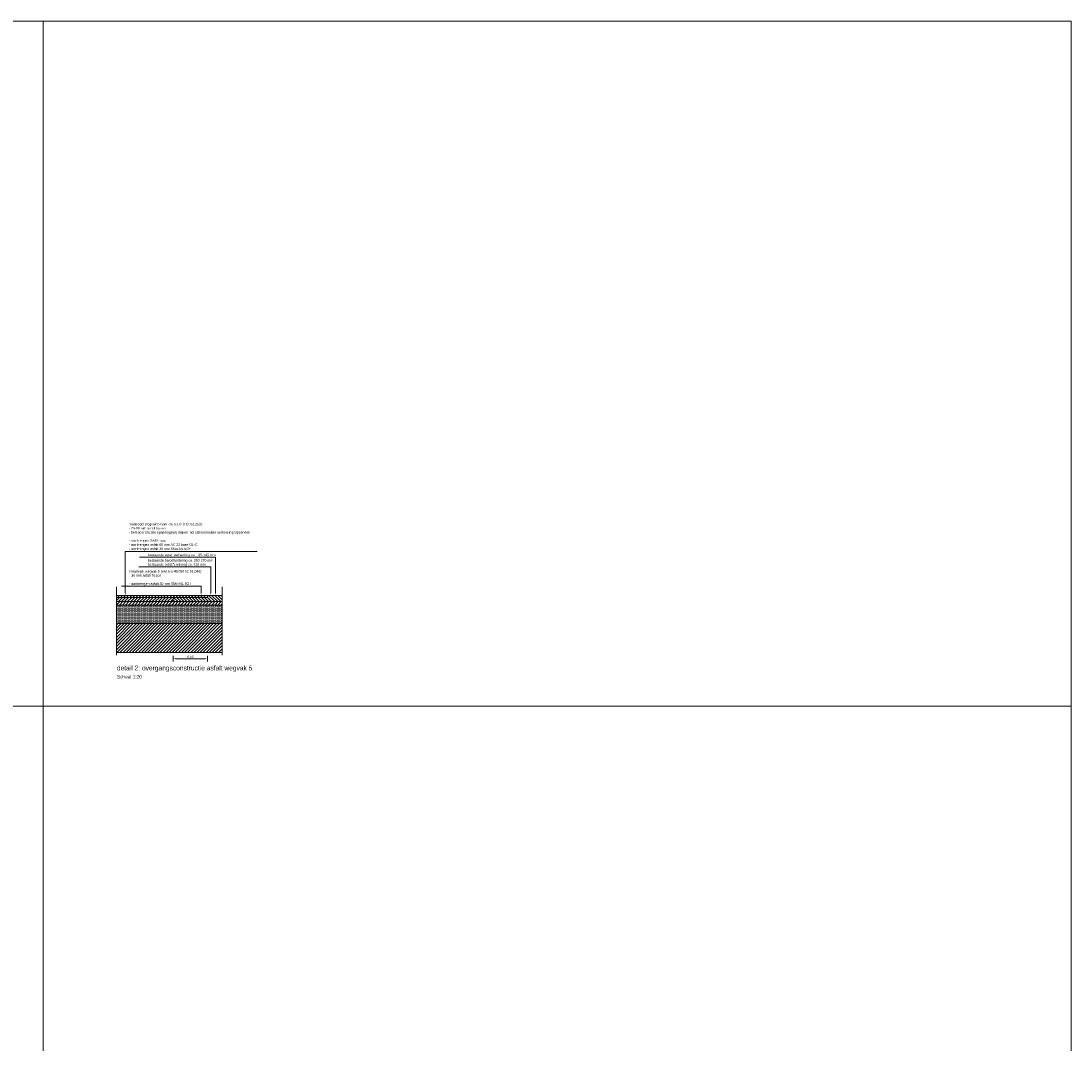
# Model space of a CAD drawing. Header units: metres. Extents: x 0 to 178216, y 0 to 407261.
# Tile 104 of 126: x 166990 to 167005, y 406251 to 406266. Entities that reach past the tile are written whole.
import ezdxf
from ezdxf import colors
from ezdxf.entities.mleader import LeaderData, LeaderLine
from ezdxf.math import Vec2, Vec3

# ---------------------------------------------------------------- set-up
doc = ezdxf.new("R2010")
doc.units = ezdxf.units.M
doc.header["$PDSIZE"] = 1
doc.linetypes.add('XX-AFBREEK', pattern=[7, 4, -1, 1, -1])
doc.layers.get('Defpoints').update_dxf_attribs({"lineweight": 18})
for name, color, linetype, lineweight in [('X-XX-AL-AFBREEKLIJN-G', 7, 'XX-AFBREEK', 18), ('X-XX-AL-T35', 50, 'Continuous', 18), ('X-XX-AL-T50', 130, 'Continuous', 18), ('X-XX-AL-TEKENBLAD-M', 7, 'Continuous', 18), ('X-XX-AL-TEKENBLAD-S', 7, 'Continuous', 18), ('X-XX-AL-TEKENBLAD-T18', 10, 'Continuous', 18)]:
    doc.layers.add(name, color=color, linetype=linetype, lineweight=lineweight)
doc.layers.add('X-XX-AL-HULPLIJN-G', color=210, linetype='Continuous', lineweight=18, plot=False)
doc.styles.add('FB-M1000-T25', font='LT.TTF', dxfattribs={"height": 2.5})
doc.styles.add('Futurabook1-1000', font='LT.TTF', dxfattribs={"height": 2.5})
doc.styles.add('NLCS-ISO-M20-T18', font='NLCS-ISO.ttf', dxfattribs={"height": 0.036})
doc.styles.add('NLCS-ISO-M500-T50', font='LT.TTF', dxfattribs={"height": 2.5})
doc.dimstyles.new('NLCS-M20-T18-PIJL_L2_H2', dxfattribs={"dimscale": 0.02, "dimtxt": 2.5, "dimasz": 1.8, "dimexe": 2, "dimexo": 2, "dimgap": 0.7, "dimtad": 1, "dimzin": 0, "dimdsep": 46, "dimtxsty": 'NLCS-ISO-M20-T18', "dimcen": 0, "dimdle": 2, "dimclrd": 256, "dimclre": 256, "dimclrt": 10, "dimazin": 0, "dimtfac": 1, "dimtdec": 3, "dimtofl": 0, "dimtmove": 0, "dimatfit": 3, "dimfxl": 2, "dimfxlon": 1, "dimtfillclr": 256, "dimtolj": 1, "dimtzin": 0, "dimlwd": -1, "dimlwe": -1, "dimarcsym": 0})

# ---------------------------------------------------------------- blocks, each defined once
blk = doc.blocks.new('*D53')
at = {"layer": 'Defpoints', "color": 0, "transparency": 16777216}
for p in [(166992.234, 406257.172), (166992.734, 406257.202), (166992.734, 406256.279)]:
    blk.add_point(p, dxfattribs=at)
at = {"layer": 'X-XX-AL-TEKENBLAD-M', "transparency": 16777216}
for p, q in [((166992.234, 406256.319), (166992.234, 406256.239)), ((166992.27, 406256.279), (166992.698, 406256.279)), ((166992.734, 406256.319), (166992.734, 406256.239))]:
    blk.add_line(p, q, dxfattribs=at)
for points in [[(166992.27, 406256.285), (166992.27, 406256.273), (166992.234, 406256.279)], [(166992.698, 406256.285), (166992.698, 406256.273), (166992.734, 406256.279)]]:
    blk.add_solid(points, dxfattribs=at)
at = {"layer": 'X-XX-AL-TEKENBLAD-M', "color": 10, "transparency": 16777216, "insert": (166992.484, 406256.312), "char_height": 0.036, "attachment_point": 5, "style": 'NLCS-ISO-M20-T18'}
blk.add_mtext('\\A1;{\\fFutura Book|b0|i0|c0|p2;0.50}', dxfattribs=at)

msp = doc.modelspace()

# ---------------------------------------------------------------- hatches: boundary and pattern name
at = {"layer": 'X-XX-AL-TEKENBLAD-S', "transparency": 33554687}
h = msp.add_hatch(dxfattribs=at)
h.set_pattern_fill('ANSI31', color=256, scale=0.01, angle=270)
h.set_pattern_definition([(315, (14.945995, 0.264847), (0.0224506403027, 0.0224506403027), [])])
h.paths.add_polyline_path([(166992.7341, 406257.2022), (166991.4059, 406257.2022), (166991.4059, 406257.1722), (166992.7341, 406257.1725)])
h = msp.add_hatch(dxfattribs=at)
h.set_pattern_fill('ANSI31', color=256, scale=0.01)
h.set_pattern_definition([(45, (14.445912, 0.256514), (-0.0224506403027, 0.0224506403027), [])])
h.paths.add_polyline_path([(166992.2341, 406257.1724), (166991.4059, 406257.1724), (166991.4059, 406257.1124), (166992.2341, 406257.1124)])
h = msp.add_hatch(dxfattribs=at)
h.set_pattern_fill('ANSI31', color=8, scale=0.01, angle=180)
h.set_pattern_definition([(225, (0, 0.293534), (0.0224506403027, -0.0224506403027), [])])
h.paths.add_polyline_path([(166991.4059, 406257.1124), (166992.9474, 406257.1124), (166992.9474, 406257.0622), (166991.4059, 406257.0622)])
h = msp.add_hatch(dxfattribs=at)
h.set_pattern_fill('ANSI31', color=8, scale=0.01, angle=270)
h.set_pattern_definition([(315, (14.644223, 10.293534), (0.0224506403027, 0.0224506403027), [])])
h.paths.add_polyline_path([(166992.2341, 406257.1124), (166992.9474, 406257.1124), (166992.9474, 406257.2022), (166992.7341, 406257.2022), (166992.7341, 406257.1724), (166992.2341, 406257.1724)])
h = msp.add_hatch(dxfattribs=at)
h.set_pattern_fill('DOTS', color=8, scale=0.01, style=0)
h.paths.add_polyline_path([(166992.9474, 406256.7922), (166991.4059, 406256.7922), (166991.4059, 406257.0622), (166992.9474, 406257.0622)])
h = msp.add_hatch(dxfattribs=at)
h.set_pattern_fill('ANSI31', color=8, scale=0.01, angle=180)
h.set_pattern_definition([(225, (0, 0), (0.0224506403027, -0.0224506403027), [])])
h.paths.add_polyline_path([(166992.9474, 406256.3722), (166991.4059, 406256.3722), (166991.4059, 406256.7922), (166992.9474, 406256.7922)])

# ---------------------------------------------------------------- linework, layer by layer
at = {"layer": 'X-XX-AL-AFBREEKLIJN-G', "flags": 128}
for points in [[(166991.4059, 406257.3291), (166991.4059, 406256.3291)], [(166992.9474, 406257.3291), (166992.9474, 406256.3291)]]:
    msp.add_lwpolyline(points, dxfattribs=at)
at = {"layer": 'X-XX-AL-HULPLIJN-G', "flags": 128}
for points in [[(166975.3375, 406265.5848), (166975.3375, 406255.5848), (166990.3375, 406255.5848), (166990.3375, 406265.5848)], [(166990.3375, 406265.5848), (166990.3375, 406255.5848), (167005.3375, 406255.5848), (167005.3375, 406265.5848)], [(166975.3375, 406255.5848), (166975.3375, 406245.5848), (166990.3375, 406245.5848), (166990.3375, 406255.5848)], [(166990.3375, 406255.5848), (166990.3375, 406245.5848), (167005.3375, 406245.5848), (167005.3375, 406255.5848)]]:
    msp.add_lwpolyline(points, close=True, dxfattribs=at)
at = {"layer": 'X-XX-AL-TEKENBLAD-S', "flags": 128}
for points in [[(166992.7341, 406257.2022), (166992.7341, 406257.1725), (166991.4059, 406257.1722), (166991.4059, 406257.2022)], [(166992.2341, 406257.1724), (166992.2341, 406257.1124), (166991.4059, 406257.1124), (166991.4059, 406257.1724)]]:
    msp.add_lwpolyline(points, close=True, dxfattribs=at)
at = {"layer": 'X-XX-AL-TEKENBLAD-S', "color": 8, "transparency": 33554687, "flags": 128}
msp.add_lwpolyline([(166992.2341, 406257.1124), (166992.9474, 406257.1124), (166992.9474, 406257.2022), (166992.7341, 406257.2022), (166992.7341, 406257.1725), (166992.2341, 406257.1723), (166992.2341, 406257.1124)], dxfattribs=at)
for points in [[(166992.9474, 406256.7922), (166991.4059, 406256.7922), (166991.4059, 406257.0622), (166992.9474, 406257.0622)], [(166992.9474, 406256.3722), (166991.4059, 406256.3722), (166991.4059, 406256.7922), (166992.9474, 406256.7922)]]:
    msp.add_lwpolyline(points, close=True, dxfattribs=at)

# ---------------------------------------------------------------- texts
at = {"layer": 'X-XX-AL-T35', "insert": (166991.4128, 406256.0411), "char_height": 0.05, "attachment_point": 1, "style": 'FB-M1000-T25'}
msp.add_mtext_dynamic_manual_height_columns('Schaal 1:20', width=5.387368, gutter_width=1.75, heights=[0], dxfattribs=at)
at = {"layer": 'X-XX-AL-T50', "insert": (166991.4128, 406256.1787), "char_height": 0.07, "attachment_point": 1, "style": 'Futurabook1-1000'}
msp.add_mtext_dynamic_manual_height_columns('detail 2: overgangsconstructie asfalt wegvak 5', width=8.139484, gutter_width=2.5, heights=[0], dxfattribs=at)

# ---------------------------------------------------------------- dimensions: what is measured, and where the dimension line sits
at = {"layer": 'X-XX-AL-TEKENBLAD-M'}
dim = msp.add_linear_dim(base=(166992.7341, 406256.2793), p1=(166992.2341, 406257.1723), p2=(166992.7341, 406257.2022), text='{\\fFutura Book|b0|i0|c0|p2;<>}', dimstyle='NLCS-M20-T18-PIJL_L2_H2', dxfattribs=at)
dim.commit()
dim.dimension.update_dxf_attribs({"geometry": '*D53', "text_midpoint": (166992.4841, 406256.2793), "dimtype": 160})

# ---------------------------------------------------------------- leaders
at = {"layer": 'X-XX-AL-TEKENBLAD-T18'}
ml = msp.add_multileader_mtext('Standard', dxfattribs=at)
ml.set_content('maatregel wegvak 5 (van km. 51,040 tot 52,250): \\P- 75-90 mm asfalt frezen\\P- betonconstructie spanningsvrij maken incl schoonmaken verhardingsoppervlak\\P\\P- aanbrengen SAMI-laag\\P- aanbrengen asfalt 60 mm AC 22 base OL-C \\P- aanbrengen asfalt 30 mm SMA-NL 8G+ ', color=256, style='NLCS-ISO-M500-T50')
ml.set_leader_properties(color=256, linetype='ByLayer', lineweight=-1)
ml.build(insert=Vec2(0, 0))
ml.multileader.update_dxf_attribs({"text_left_attachment_type": 5, "text_right_attachment_type": 5, "dogleg_length": 0.036, "arrow_head_size": 0.036})
ctx = ml.context
ctx.base_point, ctx.char_height, ctx.arrow_head_size, ctx.landing_gap_size, ctx.plane_origin = Vec3(166991.5706, 406257.8426), 0.036, 0.036, 0.018, Vec3(166991.4596, 406256.733)
ctx.left_attachment, ctx.right_attachment = 5, 5
notes = []
notes.append((ctx, [(1, (1, 1, 0), (166991.5346, 406257.8426), (1, 0), 0.036, [(0, [(166991.5346, 406257.2022)], 0, [])])]))
ctx.mtext.insert, ctx.mtext.rotation, ctx.mtext.width, ctx.mtext.flow_direction = Vec3(166991.5886, 406258.2619), 6.2831853, 2.374077, 5
ml = msp.add_multileader_mtext('Standard', dxfattribs=at)
ml.set_content('bestaande betonfundering ca. 250-270 mm\\Pbestaande asfaltfundering ca. 420 mm', color=256, style='NLCS-ISO-M500-T50')
ml.set_leader_properties(color=256, linetype='ByLayer', lineweight=-1)
ml.build(insert=Vec2(0, 0))
ml.multileader.update_dxf_attribs({"text_left_attachment_type": 5, "text_right_attachment_type": 5, "dogleg_length": 0.036, "arrow_head_size": 0.036})
ctx = ml.context
ctx.base_point, ctx.char_height, ctx.arrow_head_size, ctx.landing_gap_size, ctx.plane_origin = Vec3(166991.8471, 406257.62), 0.036, 0.036, 0.018, Vec3(166992.8571, 406256.733)
ctx.left_attachment, ctx.right_attachment = 5, 5
notes.append((ctx, [(1, (1, 1, 0), (166992.7822, 406257.62), (-1, 0), 0.036, [(0, [(166992.7822, 406257.2022)], 0, [])])]))
ctx.mtext.insert, ctx.mtext.width, ctx.mtext.flow_direction = Vec3(166991.8651, 406257.7323), 2.374077, 5
ml = msp.add_multileader_mtext('Standard', dxfattribs=at)
ml.set_content('bestaande asfalt verharding ca. 135-145 mm', color=256, style='NLCS-ISO-M500-T50')
ml.set_leader_properties(color=256, linetype='ByLayer', lineweight=-1)
ml.build(insert=Vec2(0, 0))
ml.multileader.update_dxf_attribs({"text_left_attachment_type": 5, "text_right_attachment_type": 5, "dogleg_length": 0.036, "arrow_head_size": 0.036})
ctx = ml.context
ctx.base_point, ctx.char_height, ctx.arrow_head_size, ctx.landing_gap_size, ctx.plane_origin = Vec3(166991.8467, 406257.7619), 0.036, 0.036, 0.018, Vec3(166992.9292, 406256.733)
ctx.left_attachment, ctx.right_attachment = 5, 5
notes.append((ctx, [(1, (1, 1, 0), (166992.8542, 406257.7619), (-1, 0), 0.0737, [(0, [(166992.8542, 406257.2022)], 0, [])])]))
ctx.mtext.insert, ctx.mtext.width, ctx.mtext.flow_direction = Vec3(166991.8647, 406257.812), 2.374077, 5
ml = msp.add_multileader_mtext('Standard', dxfattribs=at)
ml.set_content('maatregel wegvak 5 (van km 49,050 tot 51,040): \\P- 30 mm asfalt frezen\\P\\P- aanbrengen asfalt 30 mm SMA-NL 8G+ ', color=256, style='NLCS-ISO-M500-T50')
ml.set_leader_properties(color=256, linetype='ByLayer', lineweight=-1)
ml.build(insert=Vec2(0, 0))
ml.multileader.update_dxf_attribs({"text_left_attachment_type": 5, "text_right_attachment_type": 5, "dogleg_length": 0.036, "arrow_head_size": 0.036})
ctx = ml.context
ctx.base_point, ctx.char_height, ctx.arrow_head_size, ctx.landing_gap_size, ctx.plane_origin = Vec3(166991.5749, 406257.3391), 0.036, 0.036, 0.018, Vec3(166992.7159, 406256.4889)
ctx.left_attachment, ctx.right_attachment = 5, 5
notes.append((ctx, [(1, (1, 1, 0), (166992.641, 406257.3391), (-1, 0), 0.036, [(0, [(166992.641, 406257.2022)], 0, [])])]))
ctx.mtext.insert, ctx.mtext.rotation, ctx.mtext.width, ctx.mtext.flow_direction = Vec3(166991.5929, 406257.573), 6.2831853, 2.374077, 5
for ctx, leaders in notes:
    for number, flags, end, landing, length, lines in leaders:
        leader = LeaderData()
        leader.index, (leader.has_last_leader_line, leader.has_dogleg_vector, leader.attachment_direction) = number, flags
        leader.last_leader_point, leader.dogleg_vector, leader.dogleg_length = Vec3(end), Vec3(landing), length
        for number, points, colour, breaks in lines:
            line = LeaderLine()
            line.index, line.vertices, line.color, line.breaks = number, Vec3.list(points), colors.encode_raw_color(colour), breaks
            leader.lines.append(line)
        ctx.leaders.append(leader)

doc.saveas('drawing.dxf')
